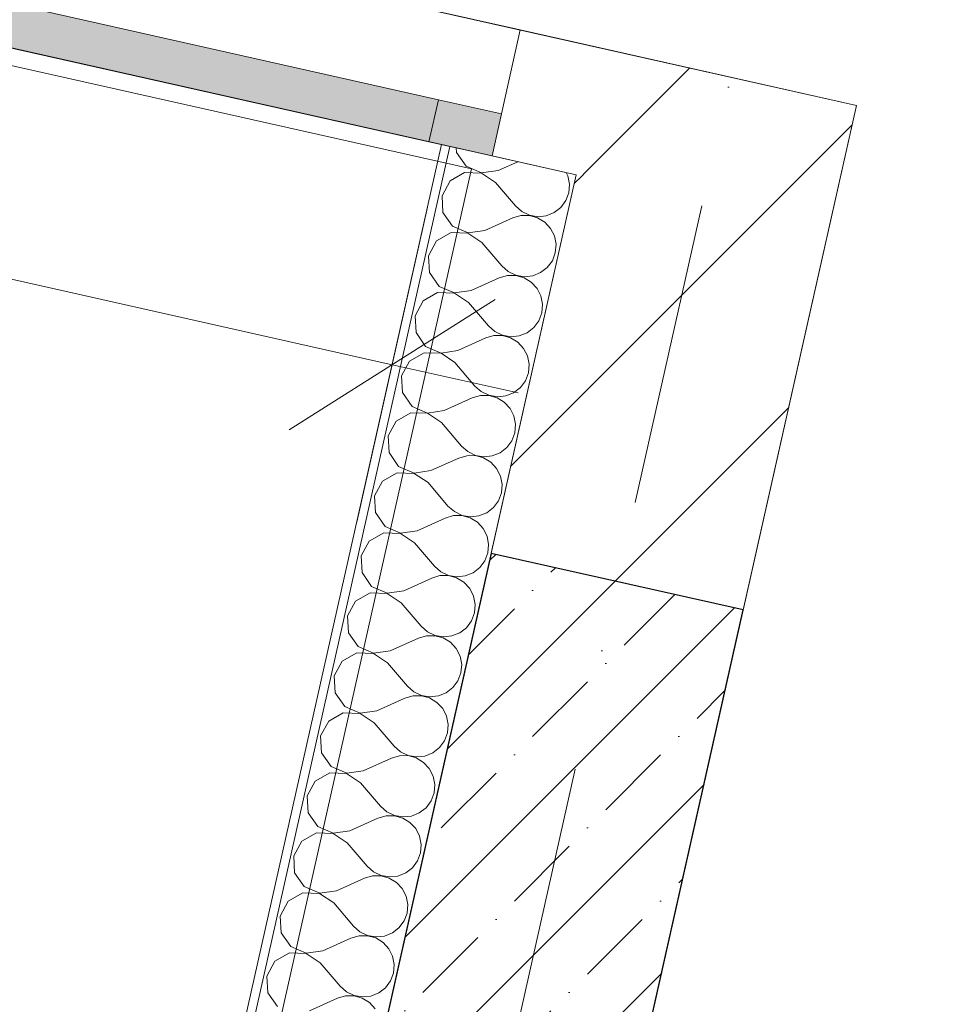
# Model space of a CAD drawing. Header units: millimetres. Extents: x -7218036 to -6920397, y 6117771 to 6333681.
# Tile 30 of 89: x -7182563 to -7181502, y 6137424 to 6138567. Entities that reach past the tile are written whole.
import ezdxf
from ezdxf.enums import TextEntityAlignment as Align

# ---------------------------------------------------------------- set-up
doc = ezdxf.new("R2010")
doc.units = ezdxf.units.MM
doc.header["$MEASUREMENT"] = 0
doc.linetypes.add('Штрихпунктирная', pattern=[670.277762, 352.777767, -176.388884, 0, -141.111112])
for name, color, linetype in [('S - автостоянка.АР', 7, 'Continuous'), ('АР-Стены_внутренние_пилоны.АР', 7, 'Continuous'), ('АР-Стены_Перегородки_100_.АР', 7, 'Continuous'), ('АР-Чертеж-Оси_Осевые размеры.АР', 7, 'Continuous'), ('АР-Чертеж-Размеры.АР', 7, 'Continuous')]:
    doc.layers.add(name, color=color, linetype=linetype)
for name, color, linetype, lineweight in [('АР-Стены_внутренние_пилоны.АР_Ном._пера__1', 7, 'Continuous', 30), ('АР-Стены_Перегородки_100_.АР_Ном._пера__1', 7, 'Continuous', 15), ('АР-Чертеж-Оси_Осевые размеры.АР_Ном._пера__120', 7, 'Continuous', 0), ('АР-Чертеж-Размеры.АР_Ном._пера__1', 7, 'Continuous', 0), ('Окна Archicad_Ном._пера__120', 7, 'Continuous', 0)]:
    doc.layers.add(name, color=color, linetype=linetype, lineweight=lineweight)
doc.styles.add('РЎР“Р•РќР•Р\xa0Р\x98Р\xa0_РЎРўР\x98Р›Р¬_1', font='GOST_Common.ttf')
doc.styles.add('РЎР“Р•РќР•Р\xa0Р\x98Р\xa0_РЎРўР\x98Р›Р¬_3', font='GOTHIC.TTF')
doc.dimstyles.new('СГЕНЕРИР_СТИЛЬ__6', dxfattribs={"dimtxt": 150, "dimasz": 190, "dimexe": 0.18, "dimexo": 2000, "dimgap": 0, "dimtad": 1, "dimdec": 0, "dimzin": 0, "dimdsep": 46, "dimtxsty": 'РЎР“Р•РќР•Р\xa0Р\x98Р\xa0_РЎРўР\x98Р›Р¬_1', "dimblk": 'ARROWHEAD_6', "dimblk1": 'ARROWHEAD_6', "dimblk2": 'ARROWHEAD_6', "dimcen": 0.09, "dimclrd": 7, "dimclre": 7, "dimclrt": 7, "dimazin": 0, "dimtfac": 1, "dimtdec": 4, "dimtmove": 0, "dimatfit": 3, "dimfxl": 1, "dimtolj": 1, "dimtzin": 0, "dimarcsym": 0})
pattern_1 = [(45, (-6566190.34, 6562677.8), (-127.279217, 127.279217), [])]

# ---------------------------------------------------------------- blocks, each defined once
blk = doc.blocks.new('Стена_95_5', base_point=(-7181869, 6137914.9))
at = {"layer": 'АР-Стены_внутренние_пилоны.АР', "linetype": 'Continuous', "lineweight": 0, "true_color": 0x000000}
h = blk.add_hatch(dxfattribs=at)
h.set_pattern_fill('ЖЕЛЕЗОБЕТОН__PROJECT__0005', color=18, style=0, pattern_type=2)
h.set_pattern_definition([(45, (-6566190.34, 6562677.8), (-84.852814, 84.852814), []), (45, (-6566232.77, 6562720.22), (-84.852814, 84.852814), [90, -30, 0, -30])])
h.paths.add_polyline_path([(-7182015.3, 6137947.8), (-7182398.9, 6136240.8), (-7182106.2, 6136175), (-7181722.6, 6137882.1)])
at = {"layer": 'АР-Стены_внутренние_пилоны.АР_Ном._пера__1', "color": 7, "linetype": 'Continuous', "lineweight": 30, "flags": 128}
for points in [[(-7182015.3, 6137947.8), (-7182398.9, 6136240.8)], [(-7181722.6, 6137882.1), (-7182015.3, 6137947.8)], [(-7182106.2, 6136175), (-7181722.6, 6137882.1)]]:
    blk.add_lwpolyline(points, dxfattribs=at)
blk = doc.blocks.new('Стена_146_5', base_point=(-7181753.8, 6138427.6))
at = {"layer": 'АР-Стены_внутренние_пилоны.АР', "linetype": 'Continuous', "lineweight": 0, "true_color": 0x000000}
h = blk.add_hatch(dxfattribs=at)
h.set_pattern_fill('БЛОКИ_БЕТОННЫЕ_ЭФФЕКТИВН_7C', color=18, style=0, pattern_type=2)
h.set_pattern_definition(pattern_1)
h.paths.add_polyline_path([(-7181916.6, 6138387.3), (-7182015.3, 6137947.8), (-7181722.6, 6137882.1), (-7181623.9, 6138321.5)])
at = {"layer": 'АР-Стены_внутренние_пилоны.АР_Ном._пера__1', "color": 7, "linetype": 'Continuous', "lineweight": 15, "flags": 128}
for points in [[(-7181916.6, 6138387.3), (-7182015.3, 6137947.8)], [(-7181722.6, 6137882.1), (-7181623.9, 6138321.5)], [(-7181722.6, 6137882.1), (-7182015.3, 6137947.8)]]:
    blk.add_lwpolyline(points, dxfattribs=at)
blk = doc.blocks.new('*X309', base_point=(-6566190.3, 6562677.8))
at = {"layer": 'АР-Стены_Перегородки_100_.АР_Ном._пера__1', "color": 7, "linetype": 'Continuous', "lineweight": 0}
for p, q in [((-7182055.9, 6138418.6), (-7182055.6, 6138413.2)), ((-7182055.6, 6138413.2), (-7182044.4, 6138397.2)), ((-7182044.4, 6138397.2), (-7182026.5, 6138389.5)), ((-7182026.5, 6138389.5), (-7182007.2, 6138392.3)), ((-7182007.2, 6138392.3), (-7181984.4, 6138402.5)), ((-7182046.1, 6138389.8), (-7182063, 6138380.2)), ((-7182026.5, 6138389.2), (-7182046.1, 6138389.8)), ((-7182010.3, 6138378.4), (-7182026.5, 6138389.2)), ((-7181926.2, 6138386), (-7181928.2, 6138389.9)), ((-7181924.3, 6138376.4), (-7181926.2, 6138386)), ((-7182063, 6138380.2), (-7182072.3, 6138363)), ((-7182010.3, 6138378.4), (-7181987.1, 6138351.2)), ((-7181925.1, 6138366.5), (-7181924.3, 6138376.4)), ((-7182072.3, 6138363), (-7182071.2, 6138343.5)), ((-7181928.6, 6138357.3), (-7181925.1, 6138366.5)), ((-7181987.1, 6138351.2), (-7181979.7, 6138344.6)), ((-7181942.2, 6138343.4), (-7181934.4, 6138349.4)), ((-7181934.4, 6138349.4), (-7181928.6, 6138357.3)), ((-7182071.2, 6138343.5), (-7182060.1, 6138327.5)), ((-7182022.8, 6138322.6), (-7181990.2, 6138337.3)), ((-7181980.8, 6138340), (-7181990.2, 6138337.3)), ((-7181970.9, 6138340.1), (-7181980.8, 6138340)), ((-7181979.7, 6138344.6), (-7181970.9, 6138340.4)), ((-7181970.9, 6138340.4), (-7181961.2, 6138338.7)), ((-7181961.4, 6138337.5), (-7181970.9, 6138340.1)), ((-7181953, 6138332.3), (-7181961.4, 6138337.5)), ((-7181961.2, 6138338.7), (-7181951.4, 6138339.7)), ((-7181951.4, 6138339.7), (-7181942.2, 6138343.4)), ((-7182060.1, 6138327.5), (-7182042.1, 6138319.8)), ((-7181946.3, 6138325.1), (-7181953, 6138332.3)), ((-7181941.8, 6138316.3), (-7181946.3, 6138325.1)), ((-7182061.7, 6138320.2), (-7182078.6, 6138310.5)), ((-7182042.2, 6138319.5), (-7182061.7, 6138320.2)), ((-7182026, 6138308.7), (-7182042.2, 6138319.5)), ((-7182042.1, 6138319.8), (-7182022.8, 6138322.6)), ((-7181939.9, 6138306.7), (-7181941.8, 6138316.3)), ((-7182078.6, 6138310.5), (-7182088, 6138293.3)), ((-7182026, 6138308.7), (-7182002.8, 6138281.5)), ((-7181940.8, 6138296.9), (-7181939.9, 6138306.7)), ((-7182088, 6138293.3), (-7182086.9, 6138273.8)), ((-7181944.2, 6138287.6), (-7181940.8, 6138296.9)), ((-7182002.8, 6138281.5), (-7181995.4, 6138275)), ((-7181957.9, 6138273.7), (-7181950.1, 6138279.7)), ((-7181950.1, 6138279.7), (-7181944.2, 6138287.6)), ((-7182086.9, 6138273.8), (-7182075.7, 6138257.8)), ((-7182038.5, 6138252.9), (-7182005.9, 6138267.6)), ((-7181996.4, 6138270.3), (-7182005.9, 6138267.6)), ((-7181986.6, 6138270.4), (-7181996.4, 6138270.3)), ((-7181995.4, 6138275), (-7181986.5, 6138270.7)), ((-7181977.1, 6138267.8), (-7181986.6, 6138270.4)), ((-7181986.5, 6138270.7), (-7181976.8, 6138269)), ((-7181968.7, 6138262.7), (-7181977.1, 6138267.8)), ((-7181976.8, 6138269), (-7181967, 6138270)), ((-7181967, 6138270), (-7181957.9, 6138273.7)), ((-7182075.7, 6138257.8), (-7182057.8, 6138250.1)), ((-7181962, 6138255.4), (-7181968.7, 6138262.7)), ((-7181957.5, 6138246.6), (-7181962, 6138255.4)), ((-7182077.4, 6138250.5), (-7182094.3, 6138240.8)), ((-7182057.8, 6138249.8), (-7182077.4, 6138250.5)), ((-7182057.8, 6138250.1), (-7182038.5, 6138252.9)), ((-7182041.6, 6138239), (-7182057.8, 6138249.8)), ((-7181955.6, 6138237), (-7181957.5, 6138246.6)), ((-7182094.3, 6138240.8), (-7182103.6, 6138223.6)), ((-7182041.6, 6138239), (-7182018.4, 6138211.8)), ((-7181956.4, 6138227.2), (-7181955.6, 6138237)), ((-7182103.6, 6138223.6), (-7182102.5, 6138204.1)), ((-7181959.9, 6138217.9), (-7181956.4, 6138227.2)), ((-7182018.4, 6138211.8), (-7182011.1, 6138205.3)), ((-7181973.5, 6138204), (-7181965.7, 6138210)), ((-7181965.7, 6138210), (-7181959.9, 6138217.9)), ((-7182102.5, 6138204.1), (-7182091.4, 6138188.1)), ((-7182054.1, 6138183.2), (-7182021.6, 6138197.9)), ((-7182012.1, 6138200.6), (-7182021.6, 6138197.9)), ((-7182002.2, 6138200.7), (-7182012.1, 6138200.6)), ((-7182011.1, 6138205.3), (-7182002.2, 6138201)), ((-7182002.2, 6138201), (-7181992.5, 6138199.3)), ((-7181992.7, 6138198.1), (-7182002.2, 6138200.7)), ((-7181984.3, 6138193), (-7181992.7, 6138198.1)), ((-7181992.5, 6138199.3), (-7181982.7, 6138200.3)), ((-7181982.7, 6138200.3), (-7181973.5, 6138204)), ((-7182091.4, 6138188.1), (-7182073.4, 6138180.4)), ((-7181977.6, 6138185.7), (-7181984.3, 6138193)), ((-7182093, 6138180.8), (-7182110, 6138171.1)), ((-7182073.5, 6138180.1), (-7182093, 6138180.8)), ((-7182057.3, 6138169.3), (-7182073.5, 6138180.1)), ((-7182073.4, 6138180.4), (-7182054.1, 6138183.2)), ((-7181973.1, 6138177), (-7181977.6, 6138185.7)), ((-7181971.2, 6138167.3), (-7181973.1, 6138177)), ((-7182110, 6138171.1), (-7182119.3, 6138153.9)), ((-7182057.3, 6138169.3), (-7182034.1, 6138142.1)), ((-7181972.1, 6138157.5), (-7181971.2, 6138167.3)), ((-7182119.3, 6138153.9), (-7182118.2, 6138134.4)), ((-7181975.5, 6138148.2), (-7181972.1, 6138157.5)), ((-7182034.1, 6138142.1), (-7182026.7, 6138135.6)), ((-7181981.4, 6138140.3), (-7181975.5, 6138148.2)), ((-7182118.2, 6138134.4), (-7182107, 6138118.4)), ((-7182027.7, 6138130.9), (-7182037.2, 6138128.2)), ((-7182017.9, 6138131), (-7182027.7, 6138130.9)), ((-7182026.7, 6138135.6), (-7182017.8, 6138131.3)), ((-7182008.4, 6138128.4), (-7182017.9, 6138131)), ((-7182017.8, 6138131.3), (-7182008.1, 6138129.6)), ((-7182008.1, 6138129.6), (-7181998.3, 6138130.6)), ((-7181998.3, 6138130.6), (-7181989.2, 6138134.3)), ((-7181989.2, 6138134.3), (-7181981.4, 6138140.3)), ((-7182107, 6138118.4), (-7182089.1, 6138110.7)), ((-7182069.8, 6138113.5), (-7182037.2, 6138128.2)), ((-7182000, 6138123.3), (-7182008.4, 6138128.4)), ((-7181993.3, 6138116), (-7182000, 6138123.3)), ((-7182108.7, 6138111.1), (-7182125.6, 6138101.4)), ((-7182089.2, 6138110.4), (-7182108.7, 6138111.1)), ((-7182072.9, 6138099.6), (-7182089.2, 6138110.4)), ((-7182089.1, 6138110.7), (-7182069.8, 6138113.5)), ((-7181988.8, 6138107.3), (-7181993.3, 6138116)), ((-7181986.9, 6138097.6), (-7181988.8, 6138107.3)), ((-7182125.6, 6138101.4), (-7182134.9, 6138084.2)), ((-7182072.9, 6138099.6), (-7182049.7, 6138072.4)), ((-7181987.7, 6138087.8), (-7181986.9, 6138097.6)), ((-7182134.9, 6138084.2), (-7182133.8, 6138064.7)), ((-7181991.2, 6138078.6), (-7181987.7, 6138087.8)), ((-7182049.7, 6138072.4), (-7182042.4, 6138065.9)), ((-7181997, 6138070.6), (-7181991.2, 6138078.6)), ((-7182133.8, 6138064.7), (-7182122.7, 6138048.7)), ((-7182043.4, 6138061.2), (-7182052.9, 6138058.5)), ((-7182033.5, 6138061.3), (-7182043.4, 6138061.2)), ((-7182042.4, 6138065.9), (-7182033.5, 6138061.6)), ((-7182033.5, 6138061.6), (-7182023.8, 6138059.9)), ((-7182024, 6138058.7), (-7182033.5, 6138061.3)), ((-7182023.8, 6138059.9), (-7182014, 6138060.9)), ((-7182014, 6138060.9), (-7182004.8, 6138064.6)), ((-7182004.8, 6138064.6), (-7181997, 6138070.6)), ((-7182085.4, 6138043.8), (-7182052.9, 6138058.5)), ((-7182015.6, 6138053.6), (-7182024, 6138058.7)), ((-7182008.9, 6138046.4), (-7182015.6, 6138053.6)), ((-7182124.3, 6138041.4), (-7182141.3, 6138031.7)), ((-7182104.8, 6138040.7), (-7182124.3, 6138041.4)), ((-7182122.7, 6138048.7), (-7182104.7, 6138041)), ((-7182088.6, 6138029.9), (-7182104.8, 6138040.7)), ((-7182104.7, 6138041), (-7182085.4, 6138043.8)), ((-7182004.5, 6138037.6), (-7182008.9, 6138046.4)), ((-7182141.3, 6138031.7), (-7182150.6, 6138014.5)), ((-7182088.6, 6138029.9), (-7182065.4, 6138002.7)), ((-7182002.6, 6138027.9), (-7182004.5, 6138037.6)), ((-7182003.4, 6138018.1), (-7182002.6, 6138027.9)), ((-7182006.8, 6138008.9), (-7182003.4, 6138018.1)), ((-7182150.6, 6138014.5), (-7182149.5, 6137995.1)), ((-7182012.7, 6138000.9), (-7182006.8, 6138008.9)), ((-7182149.5, 6137995.1), (-7182138.3, 6137979)), ((-7182065.4, 6138002.7), (-7182058, 6137996.2)), ((-7182058, 6137996.2), (-7182049.1, 6137991.9)), ((-7182029.6, 6137991.2), (-7182020.5, 6137994.9)), ((-7182020.5, 6137994.9), (-7182012.7, 6138000.9)), ((-7182101.1, 6137974.1), (-7182068.5, 6137988.8)), ((-7182059.1, 6137991.6), (-7182068.5, 6137988.8)), ((-7182049.2, 6137991.6), (-7182059.1, 6137991.6)), ((-7182039.7, 6137989), (-7182049.2, 6137991.6)), ((-7182049.1, 6137991.9), (-7182039.4, 6137990.2)), ((-7182031.3, 6137983.9), (-7182039.7, 6137989)), ((-7182039.4, 6137990.2), (-7182029.6, 6137991.2)), ((-7182024.6, 6137976.7), (-7182031.3, 6137983.9)), ((-7182140, 6137971.7), (-7182156.9, 6137962)), ((-7182120.5, 6137971), (-7182140, 6137971.7)), ((-7182138.3, 6137979), (-7182120.4, 6137971.3)), ((-7182104.2, 6137960.2), (-7182120.5, 6137971)), ((-7182120.4, 6137971.3), (-7182101.1, 6137974.1)), ((-7182020.1, 6137967.9), (-7182024.6, 6137976.7)), ((-7182156.9, 6137962), (-7182166.2, 6137944.8)), ((-7182104.2, 6137960.2), (-7182081, 6137933)), ((-7182018.2, 6137958.2), (-7182020.1, 6137967.9)), ((-7182019, 6137948.4), (-7182018.2, 6137958.2)), ((-7182022.5, 6137939.2), (-7182019, 6137948.4)), ((-7182166.2, 6137944.8), (-7182165.1, 6137925.4)), ((-7182028.3, 6137931.2), (-7182022.5, 6137939.2)), ((-7182165.1, 6137925.4), (-7182154, 6137909.4)), ((-7182081, 6137933), (-7182073.7, 6137926.5)), ((-7182073.7, 6137926.5), (-7182064.8, 6137922.2)), ((-7182045.3, 6137921.5), (-7182036.1, 6137925.2)), ((-7182036.1, 6137925.2), (-7182028.3, 6137931.2)), ((-7182116.7, 6137904.4), (-7182084.2, 6137919.1)), ((-7182074.7, 6137921.9), (-7182084.2, 6137919.1)), ((-7182064.9, 6137921.9), (-7182074.7, 6137921.9)), ((-7182055.4, 6137919.3), (-7182064.9, 6137921.9)), ((-7182064.8, 6137922.2), (-7182055.1, 6137920.5)), ((-7182046.9, 6137914.2), (-7182055.4, 6137919.3)), ((-7182055.1, 6137920.5), (-7182045.3, 6137921.5)), ((-7182040.2, 6137907), (-7182046.9, 6137914.2)), ((-7182155.6, 6137902), (-7182172.6, 6137892.3)), ((-7182136.1, 6137901.3), (-7182155.6, 6137902)), ((-7182154, 6137909.4), (-7182136, 6137901.6)), ((-7182119.9, 6137890.5), (-7182136.1, 6137901.3)), ((-7182136, 6137901.6), (-7182116.7, 6137904.4)), ((-7182035.8, 6137898.2), (-7182040.2, 6137907)), ((-7182172.6, 6137892.3), (-7182181.9, 6137875.2)), ((-7182119.9, 6137890.5), (-7182096.7, 6137863.3)), ((-7182033.9, 6137888.5), (-7182035.8, 6137898.2)), ((-7182038.1, 6137869.5), (-7182034.7, 6137878.7)), ((-7182034.7, 6137878.7), (-7182033.9, 6137888.5)), ((-7182181.9, 6137875.2), (-7182180.8, 6137855.7)), ((-7182044, 6137861.5), (-7182038.1, 6137869.5)), ((-7182180.8, 6137855.7), (-7182169.6, 6137839.7)), ((-7182096.7, 6137863.3), (-7182089.3, 6137856.8)), ((-7182089.3, 6137856.8), (-7182080.4, 6137852.5)), ((-7182060.9, 6137851.9), (-7182051.8, 6137855.5)), ((-7182051.8, 6137855.5), (-7182044, 6137861.5)), ((-7182132.4, 6137834.8), (-7182099.8, 6137849.4)), ((-7182090.4, 6137852.2), (-7182099.8, 6137849.4)), ((-7182080.5, 6137852.2), (-7182090.4, 6137852.2)), ((-7182071, 6137849.6), (-7182080.5, 6137852.2)), ((-7182080.4, 6137852.5), (-7182070.7, 6137850.8)), ((-7182062.6, 6137844.5), (-7182071, 6137849.6)), ((-7182070.7, 6137850.8), (-7182060.9, 6137851.9)), ((-7182055.9, 6137837.3), (-7182062.6, 6137844.5)), ((-7182171.3, 6137832.3), (-7182188.2, 6137822.6)), ((-7182151.8, 6137831.6), (-7182171.3, 6137832.3)), ((-7182169.6, 6137839.7), (-7182151.7, 6137831.9)), ((-7182151.7, 6137831.9), (-7182132.4, 6137834.8)), ((-7182051.4, 6137828.5), (-7182055.9, 6137837.3)), ((-7182188.2, 6137822.6), (-7182197.5, 6137805.5)), ((-7182135.5, 6137820.8), (-7182151.8, 6137831.6)), ((-7182135.5, 6137820.8), (-7182112.3, 6137793.6)), ((-7182049.5, 6137818.8), (-7182051.4, 6137828.5)), ((-7182050.3, 6137809), (-7182049.5, 6137818.8)), ((-7182197.5, 6137805.5), (-7182196.4, 6137786)), ((-7182059.6, 6137791.9), (-7182053.8, 6137799.8)), ((-7182053.8, 6137799.8), (-7182050.3, 6137809)), ((-7182112.3, 6137793.6), (-7182105, 6137787.1)), ((-7182105, 6137787.1), (-7182096.1, 6137782.8)), ((-7182067.4, 6137785.8), (-7182059.6, 6137791.9)), ((-7182196.4, 6137786), (-7182185.3, 6137770)), ((-7182148, 6137765.1), (-7182115.5, 6137779.7)), ((-7182106, 6137782.5), (-7182115.5, 6137779.7)), ((-7182096.2, 6137782.5), (-7182106, 6137782.5)), ((-7182086.7, 6137779.9), (-7182096.2, 6137782.5)), ((-7182096.1, 6137782.8), (-7182086.4, 6137781.1)), ((-7182078.2, 6137774.8), (-7182086.7, 6137779.9)), ((-7182086.4, 6137781.1), (-7182076.6, 6137782.2)), ((-7182076.6, 6137782.2), (-7182067.4, 6137785.8)), ((-7182185.3, 6137770), (-7182167.4, 6137762.2)), ((-7182167.4, 6137762.2), (-7182148, 6137765.1)), ((-7182071.5, 6137767.6), (-7182078.2, 6137774.8)), ((-7182067.1, 6137758.8), (-7182071.5, 6137767.6)), ((-7182203.9, 6137752.9), (-7182213.2, 6137735.8)), ((-7182186.9, 6137762.6), (-7182203.9, 6137752.9)), ((-7182167.4, 6137761.9), (-7182186.9, 6137762.6)), ((-7182151.2, 6137751.1), (-7182167.4, 6137761.9)), ((-7182065.2, 6137749.1), (-7182067.1, 6137758.8)), ((-7182151.2, 6137751.1), (-7182128, 6137724)), ((-7182066, 6137739.3), (-7182065.2, 6137749.1)), ((-7182213.2, 6137735.8), (-7182212.1, 6137716.3)), ((-7182075.3, 6137722.2), (-7182069.4, 6137730.1)), ((-7182069.4, 6137730.1), (-7182066, 6137739.3)), ((-7182128, 6137724), (-7182120.6, 6137717.4)), ((-7182083.1, 6137716.1), (-7182075.3, 6137722.2)), ((-7182212.1, 6137716.3), (-7182200.9, 6137700.3)), ((-7182163.7, 6137695.4), (-7182131.1, 6137710)), ((-7182121.7, 6137712.8), (-7182131.1, 6137710)), ((-7182111.8, 6137712.9), (-7182121.7, 6137712.8)), ((-7182120.6, 6137717.4), (-7182111.7, 6137713.1)), ((-7182102.3, 6137710.2), (-7182111.8, 6137712.9)), ((-7182111.7, 6137713.1), (-7182102, 6137711.4)), ((-7182093.9, 6137705.1), (-7182102.3, 6137710.2)), ((-7182102, 6137711.4), (-7182092.2, 6137712.5)), ((-7182092.2, 6137712.5), (-7182083.1, 6137716.1)), ((-7182200.9, 6137700.3), (-7182183, 6137692.5)), ((-7182183, 6137692.5), (-7182163.7, 6137695.4)), ((-7182087.2, 6137697.9), (-7182093.9, 6137705.1)), ((-7182082.7, 6137689.1), (-7182087.2, 6137697.9)), ((-7182202.6, 6137692.9), (-7182219.5, 6137683.2)), ((-7182183.1, 6137692.3), (-7182202.6, 6137692.9)), ((-7182166.8, 6137681.4), (-7182183.1, 6137692.3)), ((-7182080.8, 6137679.4), (-7182082.7, 6137689.1)), ((-7182219.5, 6137683.2), (-7182228.8, 6137666.1)), ((-7182166.8, 6137681.4), (-7182143.6, 6137654.3)), ((-7182081.6, 6137669.6), (-7182080.8, 6137679.4)), ((-7182228.8, 6137666.1), (-7182227.8, 6137646.6)), ((-7182085.1, 6137660.4), (-7182081.6, 6137669.6)), ((-7182143.6, 6137654.3), (-7182136.3, 6137647.7)), ((-7182098.7, 6137646.4), (-7182090.9, 6137652.5)), ((-7182090.9, 6137652.5), (-7182085.1, 6137660.4)), ((-7182227.8, 6137646.6), (-7182216.6, 6137630.6)), ((-7182179.3, 6137625.7), (-7182146.8, 6137640.3)), ((-7182137.3, 6137643.1), (-7182146.8, 6137640.3)), ((-7182127.5, 6137643.2), (-7182137.3, 6137643.1)), ((-7182136.3, 6137647.7), (-7182127.4, 6137643.4)), ((-7182118, 6137640.5), (-7182127.5, 6137643.2)), ((-7182127.4, 6137643.4), (-7182117.7, 6137641.8)), ((-7182109.5, 6137635.4), (-7182118, 6137640.5)), ((-7182117.7, 6137641.8), (-7182107.9, 6137642.8)), ((-7182107.9, 6137642.8), (-7182098.7, 6137646.4)), ((-7182216.6, 6137630.6), (-7182198.7, 6137622.8)), ((-7182102.8, 6137628.2), (-7182109.5, 6137635.4)), ((-7182098.4, 6137619.4), (-7182102.8, 6137628.2)), ((-7182218.2, 6137623.2), (-7182235.2, 6137613.5)), ((-7182198.7, 6137622.6), (-7182218.2, 6137623.2)), ((-7182198.7, 6137622.8), (-7182179.3, 6137625.7)), ((-7182182.5, 6137611.7), (-7182198.7, 6137622.6)), ((-7182096.5, 6137609.7), (-7182098.4, 6137619.4)), ((-7182235.2, 6137613.5), (-7182244.5, 6137596.4)), ((-7182182.5, 6137611.7), (-7182159.3, 6137584.6)), ((-7182097.3, 6137599.9), (-7182096.5, 6137609.7)), ((-7182244.5, 6137596.4), (-7182243.4, 6137576.9)), ((-7182100.7, 6137590.7), (-7182097.3, 6137599.9)), ((-7182159.3, 6137584.6), (-7182151.9, 6137578)), ((-7182114.4, 6137576.8), (-7182106.6, 6137582.8)), ((-7182106.6, 6137582.8), (-7182100.7, 6137590.7)), ((-7182243.4, 6137576.9), (-7182232.2, 6137560.9)), ((-7182195, 6137556), (-7182162.4, 6137570.6)), ((-7182153, 6137573.4), (-7182162.4, 6137570.6)), ((-7182143.1, 6137573.5), (-7182153, 6137573.4)), ((-7182151.9, 6137578), (-7182143.1, 6137573.8)), ((-7182143.1, 6137573.8), (-7182133.3, 6137572.1)), ((-7182133.6, 6137570.8), (-7182143.1, 6137573.5)), ((-7182125.2, 6137565.7), (-7182133.6, 6137570.8)), ((-7182133.3, 6137572.1), (-7182123.5, 6137573.1)), ((-7182123.5, 6137573.1), (-7182114.4, 6137576.8)), ((-7182232.2, 6137560.9), (-7182214.3, 6137553.2)), ((-7182118.5, 6137558.5), (-7182125.2, 6137565.7)), ((-7182114, 6137549.7), (-7182118.5, 6137558.5)), ((-7182233.9, 6137553.5), (-7182250.8, 6137543.8)), ((-7182214.4, 6137552.9), (-7182233.9, 6137553.5)), ((-7182198.1, 6137542), (-7182214.4, 6137552.9)), ((-7182214.3, 6137553.2), (-7182195, 6137556)), ((-7182112.1, 6137540.1), (-7182114, 6137549.7)), ((-7182250.8, 6137543.8), (-7182260.1, 6137526.7)), ((-7182198.1, 6137542), (-7182174.9, 6137514.9)), ((-7182112.9, 6137530.2), (-7182112.1, 6137540.1)), ((-7182260.1, 6137526.7), (-7182259.1, 6137507.2)), ((-7182116.4, 6137521), (-7182112.9, 6137530.2)), ((-7182174.9, 6137514.9), (-7182167.6, 6137508.3)), ((-7182130, 6137507.1), (-7182122.3, 6137513.1)), ((-7182122.3, 6137513.1), (-7182116.4, 6137521)), ((-7182259.1, 6137507.2), (-7182247.9, 6137491.2)), ((-7182210.7, 6137486.3), (-7182178.1, 6137500.9)), ((-7182168.6, 6137503.7), (-7182178.1, 6137500.9)), ((-7182158.8, 6137503.8), (-7182168.6, 6137503.7)), ((-7182167.6, 6137508.3), (-7182158.7, 6137504.1)), ((-7182149.3, 6137501.2), (-7182158.8, 6137503.8)), ((-7182158.7, 6137504.1), (-7182149, 6137502.4)), ((-7182140.8, 6137496), (-7182149.3, 6137501.2)), ((-7182149, 6137502.4), (-7182139.2, 6137503.4)), ((-7182139.2, 6137503.4), (-7182130, 6137507.1)), ((-7182247.9, 6137491.2), (-7182230, 6137483.5)), ((-7182134.1, 6137488.8), (-7182140.8, 6137496)), ((-7182249.5, 6137483.8), (-7182266.5, 6137474.2)), ((-7182230, 6137483.2), (-7182249.5, 6137483.8)), ((-7182230, 6137483.5), (-7182210.7, 6137486.3)), ((-7182213.8, 6137472.4), (-7182230, 6137483.2)), ((-7182129.7, 6137480), (-7182134.1, 6137488.8)), ((-7182127.8, 6137470.4), (-7182129.7, 6137480)), ((-7182266.5, 6137474.2), (-7182275.8, 6137457)), ((-7182213.8, 6137472.4), (-7182190.6, 6137445.2)), ((-7182128.6, 6137460.5), (-7182127.8, 6137470.4)), ((-7182275.8, 6137457), (-7182274.7, 6137437.5)), ((-7182132.1, 6137451.3), (-7182128.6, 6137460.5)), ((-7182190.6, 6137445.2), (-7182183.2, 6137438.6)), ((-7182145.7, 6137437.4), (-7182137.9, 6137443.4)), ((-7182137.9, 6137443.4), (-7182132.1, 6137451.3)), ((-7182274.7, 6137437.5), (-7182263.5, 6137421.5)), ((-7182184.3, 6137434), (-7182193.7, 6137431.2)), ((-7182174.4, 6137434.1), (-7182184.3, 6137434)), ((-7182183.2, 6137438.6), (-7182174.4, 6137434.4)), ((-7182174.4, 6137434.4), (-7182164.6, 6137432.7)), ((-7182164.9, 6137431.5), (-7182174.4, 6137434.1)), ((-7182164.6, 6137432.7), (-7182154.8, 6137433.7)), ((-7182154.8, 6137433.7), (-7182145.7, 6137437.4)), ((-7182226.3, 6137416.6), (-7182193.7, 6137431.2)), ((-7182156.5, 6137426.3), (-7182164.9, 6137431.5)), ((-7182149.8, 6137419.1), (-7182156.5, 6137426.3))]:
    blk.add_line(p, q, dxfattribs=at)
blk = doc.blocks.new('Стена_154_5', base_point=(-7182476.9, 6136258.3))
at = {"layer": 'АР-Стены_Перегородки_100_.АР', "linetype": 'Continuous', "lineweight": 0, "true_color": 0x000000}
h = blk.add_hatch(dxfattribs=at)
h.set_pattern_fill('ШТУКАТУРКА__ГИПС_01_0005', color=18, style=0, pattern_type=2)
h.set_pattern_definition([(45, (-6566190.34, 6563027.8), (-111.369318, 111.369318), [0, -105, 0, -157.5]), (110, (-6565840.34, 6563027.8), (148.001588, 53.868173), [0, -77, 0, -133])])
h.paths.add_polyline_path([(-7182072.9, 6138422.4), (-7182555, 6136275.8), (-7182545.2, 6136273.6), (-7182063.1, 6138420.2)])
at = {"layer": 'АР-Стены_Перегородки_100_.АР_Ном._пера__1', "color": 7, "linetype": 'Continuous', "lineweight": 0}
blk.add_line((-7182063.1, 6138420.2), (-7182545.2, 6136273.6), dxfattribs=at)
at = {"layer": 'АР-Стены_Перегородки_100_.АР_Ном._пера__1', "color": 7, "linetype": 'Continuous', "lineweight": 0, "flags": 128}
for points in [[(-7182072.9, 6138422.4), (-7182555, 6136275.8)], [(-7181916.8, 6138387.3), (-7182072.9, 6138422.4)], [(-7182398.9, 6136240.8), (-7181916.8, 6138387.3)]]:
    blk.add_lwpolyline(points, dxfattribs=at)
at = {"layer": 'АР-Стены_Перегородки_100_.АР', "color": 7, "lineweight": 0}
blk.add_blockref('*X309', (-6566190.3, 6562677.8), dxfattribs=at)
blk = doc.blocks.new('Окно 23[13]_5', base_point=(-6566190.3, 6562677.8))
at = {"layer": 'Окна Archicad_Ном._пера__120', "linetype": 'Continuous', "lineweight": 0, "true_color": 0xffffff}
for points in [[(-7182760.7, 6138576.9), (-7182687.5, 6138560.4), (-7182676.6, 6138609.2), (-7182749.7, 6138625.7)], [(-7182687.5, 6138560.4), (-7182087.5, 6138425.7), (-7182076.6, 6138474.5), (-7182676.6, 6138609.2)], [(-7182003.4, 6138458), (-7182076.6, 6138474.5), (-7182087.5, 6138425.7), (-7182014.3, 6138409.2)]]:
    blk.add_hatch(color=7, dxfattribs=at).paths.add_polyline_path(points)
at = {"layer": 'Окна Archicad_Ном._пера__120', "color": 7, "linetype": 'Continuous', "lineweight": 0}
for p, q in [((-7182749.7, 6138625.7), (-7182727.8, 6138723.2)), ((-7182727.8, 6138723.2), (-7181981.5, 6138555.6)), ((-7182760.7, 6138576.9), (-7182749.7, 6138625.7)), ((-7182760.7, 6138576.9), (-7182749.7, 6138625.7)), ((-7182676.6, 6138609.2), (-7182749.7, 6138625.7)), ((-7182687.5, 6138560.4), (-7182676.6, 6138609.2)), ((-7182076.6, 6138474.5), (-7182676.6, 6138609.2)), ((-7182760.7, 6138576.9), (-7182014.3, 6138409.2)), ((-7182760.7, 6138576.9), (-7182687.5, 6138560.4)), ((-7182687.5, 6138560.4), (-7182087.5, 6138425.7)), ((-7182003.4, 6138458), (-7181981.5, 6138555.6)), ((-7182076.6, 6138474.5), (-7182087.5, 6138425.7)), ((-7182003.4, 6138458), (-7182076.6, 6138474.5)), ((-7182014.3, 6138409.2), (-7182003.4, 6138458)), ((-7182014.3, 6138409.2), (-7182003.4, 6138458)), ((-7182087.5, 6138425.7), (-7182014.3, 6138409.2))]:
    blk.add_line(p, q, dxfattribs=at)
blk = doc.blocks.new('Стена_220_5', base_point=(-7185110.7, 6139181.5))
at = {"layer": 'АР-Стены_Перегородки_100_.АР', "linetype": 'Continuous', "lineweight": 0, "true_color": 0x000000}
h = blk.add_hatch(dxfattribs=at)
h.set_pattern_fill('БЛОКИ_БЕТОННЫЕ_ЭФФЕКТИВН_7C', color=18, style=0, pattern_type=2)
h.set_pattern_definition(pattern_1)
h.paths.add_polyline_path([(-7182014.3, 6138409.2), (-7181916.6, 6138387.3), (-7181883.7, 6138533.6), (-7181981.5, 6138555.6)])
h = blk.add_hatch(dxfattribs=at)
h.set_pattern_fill('БЛОКИ_БЕТОННЫЕ_ЭФФЕКТИВН_7C', color=18, style=0, pattern_type=2)
h.set_pattern_definition(pattern_1)
h.paths.add_polyline_path([(-7181883.7, 6138533.6), (-7181916.6, 6138387.3), (-7181591, 6138467.9)])
h = blk.add_hatch(dxfattribs=at)
h.set_pattern_fill('БЛОКИ_БЕТОННЫЕ_ЭФФЕКТИВН_7C', color=18, style=0, pattern_type=2)
h.set_pattern_definition(pattern_1)
h.paths.add_polyline_path([(-7181916.6, 6138387.3), (-7181623.9, 6138321.5), (-7181591, 6138467.9)])
at = {"layer": 'АР-Стены_внутренние_пилоны.АР_Ном._пера__1', "color": 7, "linetype": 'Continuous', "lineweight": 15, "flags": 128}
blk.add_lwpolyline([(-7181591, 6138467.9), (-7181623.9, 6138321.5)], dxfattribs=at)
at = {"layer": 'АР-Стены_Перегородки_100_.АР_Ном._пера__1', "color": 7, "linetype": 'Continuous', "lineweight": 15}
for p, q in [((-7182003.4, 6138458), (-7181981.5, 6138555.6)), ((-7182014.3, 6138409.2), (-7182003.4, 6138458))]:
    blk.add_line(p, q, dxfattribs=at)
at = {"layer": 'АР-Стены_Перегородки_100_.АР_Ном._пера__1', "color": 7, "linetype": 'Continuous', "lineweight": 15, "flags": 128}
for points in [[(-7181591, 6138467.9), (-7181981.5, 6138555.6)], [(-7182014.3, 6138409.2), (-7181916.6, 6138387.3)]]:
    blk.add_lwpolyline(points, dxfattribs=at)
at = {"layer": 'Окна Archicad_Ном._пера__120', "color": 7, "linetype": 'Continuous', "lineweight": 0}
blk.add_blockref('Окно 23[13]_5', (-6566190.3, 6562677.8), dxfattribs=at)
blk = doc.blocks.new('Стандартный Маркер Сетки[20]_5', base_point=(-7178760.6, 6151754.4))
at = {"layer": 'АР-Чертеж-Оси_Осевые размеры.АР_Ном._пера__120', "color": 7, "linetype": 'Штрихпунктирная', "lineweight": 0}
blk.add_line((-7178979.7, 6150778.7), (-7183542.2, 6130464.3), dxfattribs=at)
at = {"layer": 'АР-Чертеж-Оси_Осевые размеры.АР_Ном._пера__120', "color": 7, "lineweight": 0, "style": 'РЎР“Р•РќР•Р\xa0Р\x98Р\xa0_РЎРўР\x98Р›Р¬_3'}
blk.add_attdef('AC_MarkerText_1', text='', height=350, rotation=347.3417, dxfattribs=at).set_placement((-7183801, 6129181.8), align=Align.TOP_CENTER)
blk = doc.blocks.new('Стандартный Маркер Сетки[79]_5', base_point=(-7178760.6, 6151754.4))
at = {"layer": 'АР-Чертеж-Оси_Осевые размеры.АР_Ном._пера__120', "color": 7, "linetype": 'Штрихпунктирная', "lineweight": 0}
blk.add_line((-7178979.7, 6150778.7), (-7183542.2, 6130464.3), dxfattribs=at)
at = {"layer": 'АР-Чертеж-Оси_Осевые размеры.АР_Ном._пера__120', "color": 7, "lineweight": 0, "style": 'РЎР“Р•РќР•Р\xa0Р\x98Р\xa0_РЎРўР\x98Р›Р¬_3'}
blk.add_attdef('AC_MarkerText_1', text='', height=350, rotation=347.3417, dxfattribs=at).set_placement((-7183801, 6129181.8), align=Align.TOP_CENTER)
blk = doc.blocks.new('*D715', base_point=(-6566190.3, 6562677.8))
at = {"layer": 'АР-Чертеж-Размеры.АР_Ном._пера__1', "color": 7, "linetype": 'Continuous', "lineweight": 0, "transparency": 16777216}
for p, q in [((-7185069.5, 6138634.8), (-7184987.4, 6139000.7)), ((-7184909, 6138893.4), (-7185147.9, 6138742.1)), ((-7185174.8, 6138850.6), (-7185028.5, 6138817.7)), ((-7185028.5, 6138817.7), (-7182130.3, 6138166.8)), ((-7182171.4, 6137983.9), (-7182089.2, 6138349.8)), ((-7182249.8, 6138091.2), (-7182010.8, 6138242.5)), ((-7182130.3, 6138166.8), (-7181983.9, 6138134))]:
    blk.add_line(p, q, dxfattribs=at)
at = {"layer": 'АР-Чертеж-Размеры.АР_Ном._пера__1', "color": 7, "lineweight": 0, "transparency": 16777216, "insert": (-7183805.4, 6138573.8), "char_height": 150, "attachment_point": 7, "rotation": 347.3417, "style": 'РЎР“Р•РќР•Р\xa0Р\x98Р\xa0_РЎРўР\x98Р›Р¬_1'}
blk.add_mtext('\\A1;{\\pql;\\fGOST Common|b0|i0|c204|p0;\\W1.000000;2\xa0970}', dxfattribs=at)
blk = doc.blocks.new('ARROWHEAD_6')
at = {"color": 0, "linetype": 'Continuous', "lineweight": 0}
for p, q in [((-0.5, -0.5), (0.5, 0.5)), ((0, 0), (-1, 0))]:
    blk.add_line(p, q, dxfattribs=at)

msp = doc.modelspace()

# ---------------------------------------------------------------- linework, layer by layer
at = {"layer": 'S - автостоянка.АР', "color": 9, "linetype": 'Continuous', "lineweight": 0, "true_color": 0xaec5d5, "flags": 128}
msp.add_lwpolyline([(-7176360.7, 6142452.3), (-7177772.7, 6142769.8), (-7177761.7, 6142818.6), (-7183980.3, 6144214.9), (-7184362.1, 6142512.2), (-7184413.9, 6142281.7), (-7185094.2, 6139253.6), (-7181591, 6138467.9), (-7181722.6, 6137882), (-7182106.2, 6136175), (-7181325.4, 6135999.7), (-7181380.4, 6135755.8), (-7179126.6, 6135247.8), (-7179071.7, 6135491.7), (-7178001.1, 6135251.2), (-7177998.6, 6135250.7), (-7177852.3, 6135217.8), (-7177906.8, 6134975.5), (-7175223.5, 6134373.1)], dxfattribs=at)
msp.add_lwpolyline([(-7185014.5, 6139062.6), (-7185465.9, 6137052.6), (-7185270.1, 6137008.6), (-7185350.1, 6136652.5), (-7182569.5, 6136028), (-7182515.8, 6136267), (-7182038.1, 6138394.1)], close=True, dxfattribs=at)

# ---------------------------------------------------------------- block references
at = {"layer": 'АР-Стены_внутренние_пилоны.АР', "color": 7, "lineweight": 0}
for name, p in [('Стена_146_5', (-7181753.8, 6138427.6)), ('Стена_95_5', (-7181869, 6137914.9))]:
    msp.add_blockref(name, p, dxfattribs=at)
at = {"layer": 'АР-Стены_Перегородки_100_.АР', "color": 7, "lineweight": 0}
for name, p in [('Стена_220_5', (-7185110.7, 6139181.5)), ('Стена_154_5', (-7182476.9, 6136258.3))]:
    msp.add_blockref(name, p, dxfattribs=at)
at = {"layer": 'АР-Чертеж-Оси_Осевые размеры.АР', "color": 8, "linetype": 'Continuous', "lineweight": 15}
for name in ['Стандартный Маркер Сетки[20]_5', 'Стандартный Маркер Сетки[79]_5']:
    msp.add_blockref(name, (-7178760.6, 6151754.4), dxfattribs=at)

# ---------------------------------------------------------------- dimensions: what is measured, and where the dimension line sits
at = {"layer": 'АР-Чертеж-Размеры.АР', "color": 7, "linetype": 'Continuous', "lineweight": 0}
dim = msp.add_linear_dim(base=(-7182130.3, 6138166.8), p1=(-7185028.5, 6138817.7), p2=(-7182130.3, 6138166.8), angle=347.3417, dimstyle='СГЕНЕРИР_СТИЛЬ__6', dxfattribs=at)
dim.commit()
dim.dimension.update_dxf_attribs({"geometry": '*D715', "text_midpoint": (-7183538, 6138590.6), "dimtype": 160, "text_rotation": 347.3417})

doc.saveas('drawing.dxf')
